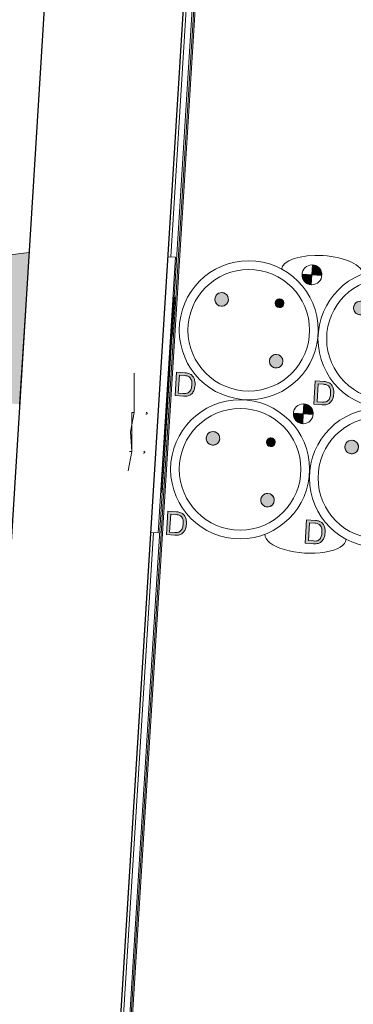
# Model space of a CAD drawing. Header units: millimetres. Extents: x -2845 to 74565, y -36590 to 13748.
# Tile 13 of 53: x 39792 to 40176, y -27391 to -26257. Entities that reach past the tile are written whole.
import ezdxf

# ---------------------------------------------------------------- set-up
doc = ezdxf.new("R2010")
doc.units = ezdxf.units.MM
for name, color, linetype, lineweight in [('A-DETL-GENF', 7, 'Continuous', 18), ('A-FLOR-HRAL', 7, 'Continuous', 18), ('CABLES', 7, 'Continuous', 18), ('I-WALL', 7, 'Continuous', 25), ('INSTAL ELECTRIQUE', 7, 'Continuous', 18), ('S-BEAM', 7, 'Continuous', 18)]:
    doc.layers.add(name, color=color, linetype=linetype, lineweight=lineweight)

# ---------------------------------------------------------------- blocks, each defined once
blk = doc.blocks.new('B02_DC_STR_rvt-1-2021_015_1111_DCE_1_50_N0 FINI_CFO_PCN')
at = {"layer": 'S-BEAM', "lineweight": 5, "true_color": 0x787878}
blk.add_hatch(color=8, dxfattribs=at).paths.add_polyline_path([(-13377.6, -26699.8), (-13366.7, -26525.1), (-13837, -26581.6), (-13841.7, -26655.9), (-13870.4, -26654.2), (-13871.3, -26669.1), (-13411.2, -26697.7)])
at = {"layer": 'S-BEAM'}
blk.add_line((-13377.6, -26699.8), (-13366.7, -26525.1), dxfattribs=at)
at = {"layer": 'S-BEAM', "flags": 128}
blk.add_lwpolyline([(-13366.7, -26525.1), (-13433.9, -26533.2), (-13501.1, -26541.3), (-13568.3, -26549.3), (-13635.5, -26557.4), (-13702.7, -26565.5), (-13769.8, -26573.6), (-13837, -26581.6)], dxfattribs=at)
blk = doc.blocks.new('Garde-corps - Garde-corps-510192-2021_015_1111_DCE_1_50_N0 FINI_CFO_PCN')
at = {"layer": 'A-FLOR-HRAL'}
for p, q in [((-13366.4, -29290.3), (-12993.5, -23290.2)), ((-13364.6, -29288.8), (-12992, -23292)), ((-13199.5, -26577), (-13152.7, -25823.5)), ((-13203.7, -26530.2), (-13173.8, -26049.1)), ((-13199.8, -26582.5), (-13199.8, -26581.7)), ((-13368.2, -29292), (-13202.3, -26621.9)), ((-13202, -26617.3), (-13201.9, -26616.5)), ((-13375.8, -29298.6), (-13223.4, -26847.6))]:
    blk.add_line(p, q, dxfattribs=at)
blk = doc.blocks.new('B02_ARC_rvt-1-2021_015_1111_DCE_1_50_N0 FINI_CFO_PCN')
at = {"layer": 'I-WALL'}
for p, q in [((-13154.3, -23106.7), (-13548.5, -29451)), ((-13378.9, -29301.4), (-13004.6, -23277.6))]:
    blk.add_line(p, q, dxfattribs=at)
at = {"layer": 'A-FLOR-HRAL', "lineweight": 18}
blk.add_blockref('Garde-corps - Garde-corps-510192-2021_015_1111_DCE_1_50_N0 FINI_CFO_PCN', (0, 0), dxfattribs=at)
blk = doc.blocks.new('603_10POSTES_CLS_PUI_LEGRAND - 6X PC2P_T_45__A_D _ 2X PC2P_T_45__A _ 2X RJ45-6728498-2021_015_1111_DCE_1_50_N0 FINI_CFO_PCN')
at = {"layer": 'A-DETL-GENF'}
h = blk.add_hatch(color=256, dxfattribs=at)
h.paths.add_polyline_path([(-160.3, -30.4), (-159, -34.9), (-156.3, -37.7), (-152.6, -39.5), (-147.1, -40.2), (-141.5, -39.5), (-137.8, -37.7), (-135.2, -34.9), (-133.8, -30.6), (-133.6, -28.1), (-133.6, -18), (-160.5, -18), (-160.5, -27.7)])
h.paths.add_polyline_path([(-157.1, -30.3), (-157.3, -27.5), (-157.3, -21.5), (-136.8, -21.5), (-137.3, -31.5), (-138.5, -33.6), (-141.1, -35.5), (-144.8, -36.4), (-149.3, -36.4), (-153, -35.5), (-155.7, -33.6), (-156.9, -31.5)])
h = blk.add_hatch(color=256, dxfattribs=at)
h.paths.add_polyline_path([(0, -30.4), (1.4, -34.9), (4, -37.7), (7.7, -39.5), (13.3, -40.2), (18.8, -39.5), (22.5, -37.7), (25.1, -34.9), (26.5, -30.6), (26.7, -28.1), (26.7, -18), (-0.2, -18), (-0.2, -27.7)])
h.paths.add_polyline_path([(3.2, -30.3), (3, -27.5), (3, -21.5), (23.5, -21.5), (23.1, -31.5), (21.8, -33.6), (19.2, -35.5), (15.5, -36.4), (11, -36.4), (7.3, -35.5), (4.7, -33.6), (3.4, -31.5)])
for points in [[(-54.4, -64.6), (-53.4, -68.5), (-52.1, -70.1), (-48.6, -72.1), (-46.6, -72.4), (-42.7, -71.3), (-41, -70.1), (-39, -66.6), (-38.8, -64.6), (-39.8, -60.6), (-42.7, -57.8), (-46.6, -56.7), (-48.6, -57), (-52.1, -59), (-53.4, -60.6)], [(105.9, -64.6), (107, -68.5), (108.2, -70.1), (111.7, -72.1), (113.7, -72.4), (117.6, -71.3), (119.3, -70.1), (121.3, -66.6), (121.6, -64.6), (120.5, -60.6), (117.6, -57.8), (113.7, -56.7), (111.7, -57), (108.2, -59), (107, -60.6)], [(-121.6, -131.7), (-121.3, -133.7), (-119.3, -137.2), (-115.8, -139.3), (-113.7, -139.5), (-109.8, -138.5), (-107, -135.6), (-105.9, -131.7), (-107, -127.8), (-108.2, -126.2), (-111.7, -124.1), (-115.8, -124.1), (-119.3, -126.2), (-121.3, -129.7)], [(38.8, -131.7), (39, -133.7), (41.1, -137.2), (44.6, -139.3), (46.6, -139.5), (50.5, -138.5), (53.4, -135.6), (54.4, -131.7), (53.4, -127.8), (52.1, -126.2), (48.6, -124.1), (44.6, -124.1), (41.1, -126.2), (39, -129.7)], [(-51.9, -131.4), (-51.2, -133.9), (-49.4, -135.7), (-46.9, -136.4), (-43.4, -134.9), (-41.9, -131.4), (-43.4, -127.8), (-45.6, -126.5), (-49.4, -127), (-51.2, -128.9)], [(108.4, -131.4), (109.1, -133.9), (110.9, -135.7), (113.4, -136.4), (116.9, -134.9), (118.4, -131.4), (116.9, -127.8), (114.7, -126.5), (110.9, -127), (109.1, -128.9)], [(-23.3, -166.6), (-11.9, -166.6), (-11.9, -155.2), (-14.8, -155.6), (-17.6, -156.7), (-19.9, -158.5), (-21.7, -160.9), (-22.9, -163.6)], [(137, -166.6), (148.4, -166.6), (148.4, -155.2), (145.5, -155.6), (142.7, -156.7), (140.4, -158.5), (138.6, -160.9), (137.4, -163.6)], [(-11.9, -178), (-8.9, -177.6), (-6.2, -176.5), (-3.8, -174.7), (-2, -172.3), (-0.9, -169.5), (-0.5, -166.6), (-11.9, -166.6)], [(148.4, -178), (151.4, -177.6), (154.1, -176.5), (156.5, -174.7), (158.5, -171.8), (159.5, -169.5), (159.8, -166.6), (148.4, -166.6), (148.4, -173)], [(-54.4, -224.6), (-53.4, -228.5), (-52.1, -230.1), (-48.6, -232.1), (-46.6, -232.4), (-42.7, -231.3), (-41, -230.1), (-39, -226.6), (-38.8, -224.6), (-39.8, -220.6), (-42.7, -217.8), (-46.6, -216.7), (-48.6, -217), (-52.1, -219), (-53.4, -220.6)], [(105.9, -224.6), (107, -228.5), (108.2, -230.1), (111.7, -232.1), (113.7, -232.4), (117.6, -231.3), (119.3, -230.1), (121.3, -226.6), (121.6, -224.6), (120.5, -220.6), (117.6, -217.8), (113.7, -216.7), (111.7, -217), (108.2, -219), (107, -220.6)], [(-121.6, -291.7), (-121.3, -293.7), (-119.3, -297.2), (-115.8, -299.3), (-113.7, -299.5), (-109.8, -298.5), (-107, -295.6), (-105.9, -291.7), (-107, -287.8), (-108.2, -286.2), (-111.7, -284.1), (-115.8, -284.1), (-119.3, -286.2), (-121.3, -289.7)], [(-51.9, -291.4), (-51.2, -293.9), (-49.4, -295.7), (-46.9, -296.4), (-43.4, -294.9), (-41.9, -291.4), (-43.4, -287.8), (-45.6, -286.5), (-49.4, -287), (-51.2, -288.9)], [(38.8, -291.7), (39, -293.7), (41.1, -297.2), (44.6, -299.3), (46.6, -299.5), (50.5, -298.5), (53.4, -295.6), (54.4, -291.7), (53.4, -287.8), (52.1, -286.2), (48.6, -284.1), (44.6, -284.1), (41.1, -286.2), (39, -289.7)], [(108.4, -291.4), (109.1, -293.9), (110.9, -295.7), (113.4, -296.4), (116.9, -294.9), (118.4, -291.4), (116.9, -287.8), (114.7, -286.5), (110.9, -287), (109.1, -288.9)], [(-23.3, -326.6), (-11.9, -326.6), (-11.9, -315.2), (-14.8, -315.6), (-17.6, -316.7), (-19.9, -318.5), (-21.7, -320.9), (-22.9, -323.6)], [(137, -326.6), (148.4, -326.6), (148.4, -315.2), (145.5, -315.6), (142.7, -316.7), (140.4, -318.5), (138.6, -320.9), (137.4, -323.6)], [(-11.9, -338), (-8.9, -337.6), (-6.2, -336.5), (-3.8, -334.7), (-2, -332.3), (-0.9, -329.5), (-0.5, -326.6), (-11.9, -326.6)], [(148.4, -338), (151.4, -337.6), (154.1, -336.5), (156.5, -334.7), (158.3, -332.3), (159.5, -329.5), (159.8, -326.6), (148.4, -326.6)], [(-54.4, -384.6), (-53.4, -388.5), (-52.1, -390.1), (-48.6, -392.1), (-46.6, -392.4), (-42.7, -391.3), (-41, -390.1), (-39, -386.6), (-38.8, -384.6), (-39.8, -380.6), (-42.7, -377.8), (-46.6, -376.7), (-48.6, -377), (-52.1, -379), (-53.4, -380.6)], [(105.9, -384.6), (107, -388.5), (108.2, -390.1), (111.7, -392.1), (113.7, -392.4), (117.6, -391.3), (119.3, -390.1), (121.3, -386.6), (121.6, -384.6), (120.5, -380.6), (117.6, -377.8), (113.7, -376.7), (111.7, -377), (108.2, -379), (107, -380.6)], [(-121.6, -451.7), (-121.3, -453.7), (-119.3, -457.2), (-115.8, -459.3), (-113.7, -459.5), (-109.8, -458.5), (-107, -455.6), (-105.9, -451.7), (-107, -447.8), (-108.2, -446.2), (-111.7, -444.1), (-115.8, -444.1), (-119.3, -446.2), (-121.3, -449.7)], [(-51.9, -451.4), (-51.2, -453.9), (-49.4, -455.7), (-46.9, -456.4), (-43.4, -454.9), (-41.9, -451.4), (-43.4, -447.8), (-45.6, -446.5), (-49.4, -447), (-51.2, -448.9)], [(38.8, -451.7), (39, -453.7), (41.1, -457.2), (44.6, -459.3), (46.6, -459.5), (50.5, -458.5), (53.4, -455.6), (54.4, -451.7), (53.4, -447.8), (52.1, -446.2), (48.6, -444.1), (44.6, -444.1), (41.1, -446.2), (39, -449.7)], [(108.4, -451.4), (109.1, -453.9), (110.9, -455.7), (113.4, -456.4), (116.9, -454.9), (118.4, -451.4), (116.9, -447.8), (114.7, -446.5), (110.9, -447), (109.1, -448.9)], [(-23.3, -486.6), (-11.9, -486.6), (-11.9, -475.2), (-14.8, -475.6), (-17.6, -476.7), (-19.9, -478.5), (-21.7, -480.9), (-22.9, -483.6)], [(137, -486.6), (148.4, -486.6), (148.4, -475.2), (145.5, -475.6), (142.7, -476.7), (140.4, -478.5), (138.6, -480.9), (137.4, -483.6)], [(-11.9, -498), (-8.9, -497.6), (-6.2, -496.5), (-3.8, -494.7), (-2, -492.3), (-0.9, -489.5), (-0.5, -486.6), (-11.9, -486.6), (-11.9, -487.7)], [(148.4, -498), (151.4, -497.6), (154.1, -496.5), (156.5, -494.7), (158.3, -492.3), (159.5, -489.5), (159.8, -486.6), (148.4, -486.6)], [(-54.8, -695.5), (-42.8, -695.5), (-42.8, -689.5), (-54.8, -689.5)], [(105.2, -695.5), (117.2, -695.5), (117.2, -689.5), (105.2, -689.5)], [(-54.8, -708.5), (-42.8, -708.5), (-42.8, -702.5), (-54.8, -702.5)], [(105.2, -708.5), (117.2, -708.5), (117.2, -702.5), (105.2, -702.5)], [(-54.8, -721.5), (-42.8, -721.5), (-42.8, -715.5), (-54.8, -715.5)], [(105.2, -721.5), (117.2, -721.5), (117.2, -715.5), (105.2, -715.5)], [(-54.8, -734.5), (-42.8, -734.5), (-42.8, -728.5), (-54.8, -728.5)], [(105.2, -734.5), (117.2, -734.5), (117.2, -728.5), (105.2, -728.5)], [(-54.8, -747.5), (-42.8, -747.5), (-42.8, -741.5), (-54.8, -741.5)], [(105.2, -747.5), (117.2, -747.5), (117.2, -741.5), (105.2, -741.5)], [(-54.8, -760.5), (-42.8, -760.5), (-42.8, -754.5), (-54.8, -754.5)], [(105.2, -760.5), (117.2, -760.5), (117.2, -754.5), (105.2, -754.5)], [(-54.8, -773.5), (-42.8, -773.5), (-42.8, -767.5), (-54.8, -767.5)], [(105.2, -773.5), (117.2, -773.5), (117.2, -767.5), (105.2, -767.5), (105.2, -769.9)], [(-54.8, -786.5), (-42.8, -786.5), (-42.8, -780.5), (-54.8, -780.5)], [(105.2, -786.5), (117.2, -786.5), (117.2, -780.5), (105.2, -780.5)]]:
    blk.add_hatch(color=256, dxfattribs=at).paths.add_polyline_path(points)
h = blk.add_hatch(color=256, dxfattribs=at)
h.paths.add_polyline_path([(-160.3, -190.4), (-159, -194.9), (-156.3, -197.7), (-152.6, -199.5), (-147.1, -200.2), (-141.5, -199.5), (-137.8, -197.7), (-135.2, -194.9), (-133.8, -190.6), (-133.6, -188.1), (-133.6, -178), (-160.5, -178), (-160.5, -187.7)])
h.paths.add_polyline_path([(-157.1, -190.3), (-157.3, -187.5), (-157.3, -181.5), (-136.8, -181.5), (-137.3, -191.5), (-138.5, -193.6), (-141.1, -195.5), (-144.8, -196.4), (-149.3, -196.4), (-153, -195.5), (-155.7, -193.6), (-156.9, -191.5)])
h = blk.add_hatch(color=256, dxfattribs=at)
h.paths.add_polyline_path([(0, -190.4), (1.4, -194.9), (4, -197.7), (7.7, -199.5), (13.3, -200.2), (18.8, -199.5), (22.5, -197.7), (25.1, -194.9), (26.5, -190.6), (26.7, -187.3), (26.7, -178), (-0.2, -178), (0, -190.4)])
h.paths.add_polyline_path([(3.2, -190.3), (3, -187.5), (3, -181.5), (23.5, -181.5), (23.1, -191.5), (21.8, -193.6), (19.2, -195.5), (15.5, -196.4), (11, -196.4), (7.3, -195.5), (4.7, -193.6), (3.4, -191.5)])
h = blk.add_hatch(color=256, dxfattribs=at)
h.paths.add_polyline_path([(-160.3, -350.4), (-159, -354.9), (-156.3, -357.7), (-152.6, -359.5), (-147.1, -360.2), (-141.5, -359.5), (-137.8, -357.7), (-135.2, -354.9), (-133.8, -350.6), (-133.6, -348.1), (-133.6, -338), (-160.5, -338), (-160.5, -347.7)])
h.paths.add_polyline_path([(-157.1, -350.3), (-157.3, -347.5), (-157.3, -341.5), (-136.8, -341.5), (-137.3, -351.5), (-138.5, -353.6), (-141.1, -355.5), (-144.8, -356.4), (-149.3, -356.4), (-153, -355.5), (-155.7, -353.6), (-156.9, -351.5)])
h = blk.add_hatch(color=256, dxfattribs=at)
h.paths.add_polyline_path([(0, -350.4), (1.4, -354.9), (4, -357.7), (7.7, -359.5), (13.3, -360.2), (18.8, -359.5), (22.5, -357.7), (25.1, -354.9), (26.5, -350.6), (26.7, -348.1), (26.7, -338), (-0.2, -338), (-0.2, -347.7)])
h.paths.add_polyline_path([(3.2, -350.3), (3, -347.5), (3, -341.5), (23.5, -341.5), (23.1, -351.5), (21.8, -353.6), (19.2, -355.5), (15.5, -356.4), (11, -356.4), (7.3, -355.5), (4.7, -353.6), (3.4, -351.5)])
h = blk.add_hatch(color=256, dxfattribs=at)
h.paths.add_polyline_path([(-121.2, -611.6), (-121, -613.6), (-118.9, -617.1), (-117.3, -618.4), (-113.4, -619.4), (-109.5, -618.4), (-106.6, -615.5), (-105.6, -611.6), (-106.6, -607.7), (-107.9, -606), (-111.4, -604), (-113.4, -603.8), (-117.3, -604.8), (-118.9, -606), (-121, -609.6)])
h.paths.add_polyline_path([(-51.4, -612.5), (-50.1, -614.8), (-46.6, -616.2), (-43.1, -614.8), (-42.3, -613.7), (-41.8, -609.9), (-44.1, -606.9), (-45.3, -606.4), (-49.1, -606.9), (-50.9, -608.7)])
h.paths.add_polyline_path([(-54.1, -544.4), (-53.8, -546.4), (-51.8, -550), (-48.3, -552), (-44.2, -552), (-40.7, -550), (-39.5, -548.3), (-38.4, -544.4), (-39.5, -540.5), (-40.7, -538.9), (-44.2, -536.9), (-48.3, -536.9), (-51.8, -538.9), (-53, -540.5)])
h = blk.add_hatch(color=256, dxfattribs=at)
h.paths.add_polyline_path([(38.8, -611.6), (39.8, -615.5), (42.7, -618.4), (46.6, -619.4), (50.5, -618.4), (53.4, -615.5), (54.4, -611.6), (54.1, -609.6), (52.1, -606), (48.6, -604), (46.6, -603.8), (42.7, -604.8), (39.8, -607.7), (39, -609.6)])
h.paths.add_polyline_path([(108.4, -611.2), (109.9, -614.8), (113.4, -616.2), (115.9, -615.6), (116.9, -614.8), (118.4, -611.2), (118.2, -609.9), (115.9, -606.9), (114.7, -606.4), (110.9, -606.9), (108.6, -609.9)])
h.paths.add_polyline_path([(105.9, -544.4), (107, -548.3), (108.2, -550), (111.7, -552), (113.7, -552.2), (117.6, -551.2), (120.5, -548.3), (121.6, -544.4), (121.3, -542.4), (119.3, -538.9), (117.6, -537.6), (113.7, -536.6), (111.7, -536.9), (108.2, -538.9), (107, -540.5)])
for p, q in [((-160.5, -18), (-160.5, -27.7)), ((-133.6, -18), (-160.5, -18)), ((-157.3, -21.5), (-136.8, -21.5)), ((-157.3, -27.5), (-157.3, -21.5)), ((-136.8, -21.5), (-136.8, -27.5)), ((-133.6, -28.1), (-133.6, -18)), ((-0.2, -18), (-0.2, -27.7)), ((26.7, -18), (-0.2, -18)), ((3, -21.5), (23.5, -21.5)), ((3, -27.5), (3, -21.5)), ((23.5, -21.5), (23.5, -27.5)), ((26.7, -28.1), (26.7, -18)), ((-11.9, -166.6), (-11.9, -155.2)), ((-11.9, -178), (-11.9, -155.2)), ((148.4, -166.6), (148.4, -155.2)), ((148.4, -178), (148.4, -155.2)), ((-23.3, -166.6), (-11.9, -166.6)), ((-0.5, -166.6), (-11.9, -166.6)), ((-11.9, -166.6), (-11.9, -178)), ((137, -166.6), (148.4, -166.6)), ((159.8, -166.6), (148.4, -166.6)), ((148.4, -166.6), (148.4, -178)), ((-160.5, -178), (-160.5, -187.7)), ((-133.6, -178), (-160.5, -178)), ((-133.6, -188.1), (-133.6, -178)), ((-0.2, -178), (-0.2, -187.7)), ((26.7, -178), (-0.2, -178)), ((26.7, -188.1), (26.7, -178)), ((-157.3, -181.5), (-136.8, -181.5)), ((-157.3, -187.5), (-157.3, -181.5)), ((-136.8, -181.5), (-136.8, -187.5)), ((3, -181.5), (23.5, -181.5)), ((3, -187.5), (3, -181.5)), ((23.5, -181.5), (23.5, -187.5)), ((-11.9, -326.6), (-11.9, -315.2)), ((-11.9, -338), (-11.9, -315.2)), ((148.4, -326.6), (148.4, -315.2)), ((148.4, -338), (148.4, -315.2)), ((-23.3, -326.6), (-11.9, -326.6)), ((-0.5, -326.6), (-11.9, -326.6)), ((-11.9, -326.6), (-11.9, -338)), ((137, -326.6), (148.4, -326.6)), ((159.8, -326.6), (148.4, -326.6)), ((148.4, -326.6), (148.4, -338)), ((-160.5, -338), (-160.5, -347.7)), ((-133.6, -338), (-160.5, -338)), ((-133.6, -348.1), (-133.6, -338)), ((-0.2, -338), (-0.2, -347.7)), ((26.7, -338), (-0.2, -338)), ((26.7, -348.1), (26.7, -338)), ((-157.3, -341.5), (-136.8, -341.5)), ((-157.3, -347.5), (-157.3, -341.5)), ((-136.8, -341.5), (-136.8, -347.5)), ((3, -341.5), (23.5, -341.5)), ((3, -347.5), (3, -341.5)), ((23.5, -341.5), (23.5, -347.5)), ((-11.9, -486.6), (-11.9, -475.2)), ((-11.9, -498), (-11.9, -475.2)), ((148.4, -486.6), (148.4, -475.2)), ((148.4, -498), (148.4, -475.2)), ((-23.3, -486.6), (-11.9, -486.6)), ((-0.5, -486.6), (-11.9, -486.6)), ((-11.9, -486.6), (-11.9, -498)), ((137, -486.6), (148.4, -486.6)), ((159.8, -486.6), (148.4, -486.6)), ((148.4, -486.6), (148.4, -498)), ((-42.8, -682), (-94.8, -682)), ((-94.8, -682), (-94.8, -699)), ((-54.8, -689.5), (-54.8, -695.5)), ((-42.8, -689.5), (-54.8, -689.5)), ((-42.8, -689.5), (-54.8, -689.5)), ((-54.8, -689.5), (-54.8, -695.5)), ((-42.8, -684.5), (-42.8, -682)), ((-42.8, -689.5), (-42.8, -684.5)), ((-42.8, -695.5), (-42.8, -689.5)), ((-42.8, -689.5), (-42.8, -786.5)), ((117.2, -682), (65.2, -682)), ((65.2, -682), (65.2, -699)), ((105.2, -689.5), (105.2, -695.5)), ((117.2, -689.5), (105.2, -689.5)), ((117.2, -689.5), (105.2, -689.5)), ((105.2, -689.5), (105.2, -695.5)), ((117.2, -684.5), (117.2, -682)), ((117.2, -689.5), (117.2, -684.5)), ((117.2, -695.5), (117.2, -689.5)), ((117.2, -689.5), (117.2, -786.5)), ((-94.8, -699), (-111.8, -699)), ((-111.8, -699), (-111.8, -712)), ((-54.8, -695.5), (-42.8, -695.5)), ((-42.8, -695.5), (-54.8, -695.5)), ((-54.8, -702.5), (-54.8, -708.5)), ((-42.8, -702.5), (-54.8, -702.5)), ((-42.8, -702.5), (-54.8, -702.5)), ((-54.8, -702.5), (-54.8, -708.5)), ((-42.8, -702.5), (-42.8, -695.5)), ((-42.8, -708.5), (-42.8, -702.5)), ((65.2, -699), (48.2, -699)), ((48.2, -699), (48.2, -712)), ((105.2, -695.5), (117.2, -695.5)), ((117.2, -695.5), (105.2, -695.5)), ((105.2, -702.5), (105.2, -708.5)), ((117.2, -702.5), (105.2, -702.5)), ((117.2, -702.5), (105.2, -702.5)), ((105.2, -702.5), (105.2, -708.5)), ((117.2, -702.5), (117.2, -695.5)), ((117.2, -708.5), (117.2, -702.5)), ((-111.8, -712), (-116.8, -712)), ((-116.8, -712), (-116.8, -738)), ((-54.8, -708.5), (-42.8, -708.5)), ((-42.8, -708.5), (-54.8, -708.5)), ((-42.8, -715.5), (-42.8, -708.5)), ((48.2, -712), (43.2, -712)), ((43.2, -712), (43.2, -738)), ((105.2, -708.5), (117.2, -708.5)), ((117.2, -708.5), (105.2, -708.5)), ((117.2, -715.5), (117.2, -708.5)), ((-54.8, -715.5), (-54.8, -721.5)), ((-42.8, -715.5), (-54.8, -715.5)), ((-42.8, -715.5), (-54.8, -715.5)), ((-54.8, -715.5), (-54.8, -721.5)), ((-54.8, -721.5), (-42.8, -721.5)), ((-42.8, -721.5), (-54.8, -721.5)), ((-42.8, -721.5), (-42.8, -715.5)), ((-42.8, -728.5), (-42.8, -721.5)), ((105.2, -715.5), (105.2, -721.5)), ((117.2, -715.5), (105.2, -715.5)), ((117.2, -715.5), (105.2, -715.5)), ((105.2, -715.5), (105.2, -721.5)), ((105.2, -721.5), (117.2, -721.5)), ((117.2, -721.5), (105.2, -721.5)), ((117.2, -721.5), (117.2, -715.5)), ((117.2, -728.5), (117.2, -721.5)), ((-54.8, -728.5), (-54.8, -734.5)), ((-42.8, -728.5), (-54.8, -728.5)), ((-42.8, -728.5), (-54.8, -728.5)), ((-54.8, -728.5), (-54.8, -734.5)), ((-54.8, -734.5), (-42.8, -734.5)), ((-42.8, -734.5), (-54.8, -734.5)), ((-42.8, -734.5), (-42.8, -728.5)), ((-42.8, -741.5), (-42.8, -734.5)), ((105.2, -728.5), (105.2, -734.5)), ((117.2, -728.5), (105.2, -728.5)), ((117.2, -728.5), (105.2, -728.5)), ((105.2, -728.5), (105.2, -734.5)), ((105.2, -734.5), (117.2, -734.5)), ((117.2, -734.5), (105.2, -734.5)), ((117.2, -734.5), (117.2, -728.5)), ((117.2, -741.5), (117.2, -734.5)), ((-116.8, -764), (-116.8, -738)), ((-54.8, -741.5), (-54.8, -747.5)), ((-42.8, -741.5), (-54.8, -741.5)), ((-42.8, -741.5), (-54.8, -741.5)), ((-54.8, -747.5), (-54.8, -741.5)), ((-54.8, -747.5), (-42.8, -747.5)), ((-42.8, -747.5), (-54.8, -747.5)), ((-42.8, -747.5), (-42.8, -741.5)), ((-42.8, -754.5), (-42.8, -747.5)), ((43.2, -764), (43.2, -738)), ((105.2, -741.5), (105.2, -747.5)), ((117.2, -741.5), (105.2, -741.5)), ((117.2, -741.5), (105.2, -741.5)), ((105.2, -747.5), (105.2, -741.5)), ((105.2, -747.5), (117.2, -747.5)), ((117.2, -747.5), (105.2, -747.5)), ((117.2, -747.5), (117.2, -741.5)), ((117.2, -754.5), (117.2, -747.5)), ((-54.8, -754.5), (-54.8, -760.5)), ((-42.8, -754.5), (-54.8, -754.5)), ((-42.8, -754.5), (-54.8, -754.5)), ((-54.8, -760.5), (-54.8, -754.5)), ((-42.8, -760.5), (-42.8, -754.5)), ((105.2, -754.5), (105.2, -760.5)), ((117.2, -754.5), (105.2, -754.5)), ((117.2, -754.5), (105.2, -754.5)), ((105.2, -760.5), (105.2, -754.5)), ((117.2, -760.5), (117.2, -754.5)), ((-111.8, -764), (-116.8, -764)), ((-111.8, -777), (-111.8, -764)), ((-54.8, -760.5), (-42.8, -760.5)), ((-42.8, -760.5), (-54.8, -760.5)), ((-54.8, -767.5), (-54.8, -773.5)), ((-42.8, -767.5), (-54.8, -767.5)), ((-42.8, -767.5), (-54.8, -767.5)), ((-54.8, -773.5), (-54.8, -767.5)), ((-42.8, -767.5), (-42.8, -760.5)), ((-42.8, -773.5), (-42.8, -767.5)), ((48.2, -764), (43.2, -764)), ((48.2, -777), (48.2, -764)), ((105.2, -760.5), (117.2, -760.5)), ((117.2, -760.5), (105.2, -760.5)), ((105.2, -767.5), (105.2, -773.5)), ((117.2, -767.5), (105.2, -767.5)), ((117.2, -767.5), (105.2, -767.5)), ((105.2, -773.5), (105.2, -767.5)), ((117.2, -767.5), (117.2, -760.5)), ((117.2, -773.5), (117.2, -767.5)), ((-94.8, -777), (-111.8, -777)), ((-94.8, -794), (-94.8, -777)), ((-54.8, -773.5), (-42.8, -773.5)), ((-42.8, -773.5), (-54.8, -773.5)), ((-54.8, -780.5), (-54.8, -786.5)), ((-42.8, -780.5), (-54.8, -780.5)), ((-42.8, -780.5), (-54.8, -780.5)), ((-54.8, -786.5), (-54.8, -780.5)), ((-42.8, -780.5), (-42.8, -773.5)), ((-42.8, -786.5), (-42.8, -780.5)), ((65.2, -777), (48.2, -777)), ((65.2, -794), (65.2, -777)), ((105.2, -773.5), (117.2, -773.5)), ((117.2, -773.5), (105.2, -773.5)), ((105.2, -780.5), (105.2, -786.5)), ((117.2, -780.5), (105.2, -780.5)), ((117.2, -780.5), (105.2, -780.5)), ((105.2, -786.5), (105.2, -780.5)), ((117.2, -780.5), (117.2, -773.5)), ((117.2, -786.5), (117.2, -780.5)), ((-54.8, -786.5), (-42.8, -786.5)), ((-42.8, -786.5), (-54.8, -786.5)), ((-42.8, -786.5), (-42.8, -794)), ((105.2, -786.5), (117.2, -786.5)), ((117.2, -786.5), (105.2, -786.5)), ((117.2, -786.5), (117.2, -794)), ((-42.8, -794), (-94.8, -794)), ((117.2, -794), (65.2, -794))]:
    blk.add_line(p, q, dxfattribs=at)
for centre, radius in [((-80.2, -98), 80), ((80.2, -98), 80), ((-80.2, -98), 70), ((80.2, -98), 70), ((-46.6, -64.6), 7.82), ((113.7, -64.6), 7.82), ((-113.7, -131.7), 7.82), ((46.6, -131.7), 7.82), ((-46.9, -131.4), 5), ((113.4, -131.4), 5), ((-11.9, -166.6), 11.4), ((148.4, -166.6), 11.4), ((-80.2, -258), 80), ((80.2, -258), 80), ((-80.2, -258), 70), ((80.2, -258), 70), ((-46.6, -224.6), 7.82), ((113.7, -224.6), 7.82), ((-113.7, -291.7), 7.82), ((-46.9, -291.4), 5), ((46.6, -291.7), 7.82), ((113.4, -291.4), 5), ((-11.9, -326.6), 11.4), ((148.4, -326.6), 11.4), ((-80.2, -418), 80), ((80.2, -418), 80), ((-80.2, -418), 70), ((80.2, -418), 70), ((-46.6, -384.6), 7.82), ((113.7, -384.6), 7.82), ((-113.7, -451.7), 7.82), ((-46.9, -451.4), 5), ((46.6, -451.7), 7.82), ((113.4, -451.4), 5), ((-11.9, -486.6), 11.4), ((148.4, -486.6), 11.4), ((-79.8, -578), 80), ((80.2, -578), 80), ((-79.8, -578), 70), ((80.2, -578), 70), ((-46.3, -544.4), 7.82), ((113.7, -544.4), 7.82), ((-113.4, -611.6), 7.82), ((-46.6, -611.2), 5), ((46.6, -611.6), 7.82), ((113.4, -611.2), 5), ((-79.8, -738), 80), ((80.2, -738), 80)]:
    blk.add_circle(centre, radius, dxfattribs=at)
for centre, radius, start, end in [((-144.5, -28.4), 16, 177.4592, 197.1327), ((-151.7, -30.4), 8.52, 198.4433, 224.3999), ((-137.7, -27.7), 19.6, 179.6178, 187.8976), ((-151.6, -29.7), 5.59, 186.1115, 223.0163), ((-149.5, -28), 8.29, 222.0369, 256.255), ((-144.6, -28), 8.29, 283.745, 317.9631), ((-142.6, -29.7), 5.59, 316.9837, 353.8885), ((-156.4, -27.7), 19.6, 352.1024, 0.3822), ((-142.4, -30.4), 8.52, 315.6001, 341.5567), ((-149.6, -28.4), 16, 342.8673, 1.0534), ((15.8, -28.4), 16, 177.4592, 197.1327), ((8.6, -30.4), 8.52, 198.4433, 224.3999), ((22.6, -27.7), 19.6, 179.6178, 187.8976), ((8.7, -29.7), 5.59, 186.1115, 223.0163), ((10.8, -28), 8.29, 222.0369, 256.255), ((15.7, -28), 8.29, 283.745, 317.9631), ((17.8, -29.7), 5.59, 316.9837, 353.8885), ((3.9, -27.7), 19.6, 352.1024, 0.3822), ((17.9, -30.4), 8.52, 315.6001, 341.5567), ((10.7, -28.4), 16, 342.8673, 1.0534), ((-150.4, -29.6), 10, 222.6618, 245.6502), ((-147.9, -24.2), 15.9, 245.5281, 260.6869), ((-147.4, -18.4), 18.1, 257.167, 271.19), ((-147.4, -18.5), 21.7, 261.601, 270.7795), ((-146.7, -18.4), 18.1, 268.81, 282.833), ((-146.8, -18.5), 21.7, 269.2205, 278.399), ((-146.2, -24.2), 15.9, 279.3131, 294.4719), ((-143.7, -29.6), 10, 294.3498, 317.3382), ((9.9, -29.6), 10, 222.6618, 245.6502), ((12.4, -24.2), 15.9, 245.5281, 260.6869), ((12.9, -18.4), 18.1, 257.167, 271.19), ((13, -18.5), 21.7, 261.601, 270.7795), ((13.6, -18.4), 18.1, 268.81, 282.833), ((13.5, -18.5), 21.7, 269.2205, 278.399), ((14.1, -24.2), 15.9, 279.3131, 294.4719), ((16.6, -29.6), 10, 294.3498, 317.3382), ((-46.6, -64.6), 7.82, 45, 225), ((-46.6, -64.6), 7.82, 225, 45), ((113.7, -64.6), 7.82, 45, 225), ((113.7, -64.6), 7.82, 225, 45), ((-113.7, -131.7), 7.82, 45, 225), ((46.6, -131.7), 7.82, 45, 225), ((-113.7, -131.7), 7.82, 225, 45), ((-46.9, -131.4), 5, 45, 225), ((-46.9, -131.4), 5, 225, 45), ((46.6, -131.7), 7.82, 225, 45), ((113.4, -131.4), 5, 45, 225), ((113.4, -131.4), 5, 225, 45), ((-11.9, -166.6), 11.4, 90, 180), ((148.4, -166.6), 11.4, 90, 180), ((-11.9, -166.6), 11.4, 270, 0), ((148.4, -166.6), 11.4, 270, 0), ((-144.5, -188.4), 16, 177.4592, 197.1327), ((-137.7, -187.7), 19.6, 179.6178, 187.8976), ((-151.6, -189.7), 5.59, 186.1115, 223.0163), ((-142.6, -189.7), 5.59, 316.9837, 353.8885), ((-156.4, -187.7), 19.6, 352.1024, 0.3822), ((-149.6, -188.4), 16, 342.8673, 1.0534), ((15.8, -188.4), 16, 177.4592, 197.1327), ((22.6, -187.7), 19.6, 179.6178, 187.8976), ((8.7, -189.7), 5.59, 186.1115, 223.0163), ((17.8, -189.7), 5.59, 316.9837, 353.8885), ((3.9, -187.7), 19.6, 352.1024, 0.3822), ((10.7, -188.4), 16, 342.8673, 1.0534), ((-151.7, -190.4), 8.52, 198.4433, 224.3999), ((-150.4, -189.6), 10, 222.6618, 245.6502), ((-149.5, -188), 8.29, 222.0369, 256.255), ((-147.9, -184.2), 15.9, 245.5281, 260.6869), ((-147.4, -178.4), 18.1, 257.167, 271.19), ((-147.4, -178.5), 21.7, 261.601, 270.7795), ((-146.7, -178.4), 18.1, 268.81, 282.833), ((-146.8, -178.5), 21.7, 269.2205, 278.399), ((-146.2, -184.2), 15.9, 279.3131, 294.4719), ((-144.6, -188), 8.29, 283.745, 317.9631), ((-143.7, -189.6), 10, 294.3498, 317.3382), ((-142.4, -190.4), 8.52, 315.6001, 341.5567), ((8.6, -190.4), 8.52, 198.4433, 224.3999), ((9.9, -189.6), 10, 222.6618, 245.6502), ((10.8, -188), 8.29, 222.0369, 256.255), ((12.4, -184.2), 15.9, 245.5281, 260.6869), ((12.9, -178.4), 18.1, 257.167, 271.19), ((13, -178.5), 21.7, 261.601, 270.7795), ((13.6, -178.4), 18.1, 268.81, 282.833), ((13.5, -178.5), 21.7, 269.2205, 278.399), ((14.1, -184.2), 15.9, 279.3131, 294.4719), ((15.7, -188), 8.29, 283.745, 317.9631), ((16.6, -189.6), 10, 294.3498, 317.3382), ((17.9, -190.4), 8.52, 315.6001, 341.5567), ((-46.6, -224.6), 7.82, 45, 225), ((-46.6, -224.6), 7.82, 225, 45), ((113.7, -224.6), 7.82, 45, 225), ((113.7, -224.6), 7.82, 225, 45), ((-113.7, -291.7), 7.82, 45, 225), ((-113.7, -291.7), 7.82, 225, 45), ((-46.9, -291.4), 5, 45, 225), ((-46.9, -291.4), 5, 225, 45), ((46.6, -291.7), 7.82, 45, 225), ((46.6, -291.7), 7.82, 225, 45), ((113.4, -291.4), 5, 45, 225), ((113.4, -291.4), 5, 225, 45), ((-11.9, -326.6), 11.4, 90, 180), ((148.4, -326.6), 11.4, 90, 180), ((-11.9, -326.6), 11.4, 270, 0), ((148.4, -326.6), 11.4, 270, 0), ((-144.5, -348.4), 16, 177.4592, 197.1327), ((-137.7, -347.7), 19.6, 179.6178, 187.8976), ((-151.6, -349.7), 5.59, 186.1115, 223.0163), ((-142.6, -349.7), 5.59, 316.9837, 353.8885), ((-156.4, -347.7), 19.6, 352.1024, 0.3822), ((-149.6, -348.4), 16, 342.8673, 1.0534), ((15.8, -348.4), 16, 177.4592, 197.1327), ((22.6, -347.7), 19.6, 179.6178, 187.8976), ((8.7, -349.7), 5.59, 186.1115, 223.0163), ((17.8, -349.7), 5.59, 316.9837, 353.8885), ((3.9, -347.7), 19.6, 352.1024, 0.3822), ((10.7, -348.4), 16, 342.8673, 1.0534), ((-151.7, -350.4), 8.52, 198.4433, 224.3999), ((-150.4, -349.6), 10, 222.6618, 245.6502), ((-149.5, -348), 8.29, 222.0369, 256.255), ((-147.9, -344.2), 15.9, 245.5281, 260.6869), ((-147.4, -338.4), 18.1, 257.167, 271.19), ((-147.4, -338.5), 21.7, 261.601, 270.7795), ((-146.7, -338.4), 18.1, 268.81, 282.833), ((-146.8, -338.5), 21.7, 269.2205, 278.399), ((-146.2, -344.2), 15.9, 279.3131, 294.4719), ((-144.6, -348), 8.29, 283.745, 317.9631), ((-143.7, -349.6), 10, 294.3498, 317.3382), ((-142.4, -350.4), 8.52, 315.6001, 341.5567), ((8.6, -350.4), 8.52, 198.4433, 224.3999), ((9.9, -349.6), 10, 222.6618, 245.6502), ((10.8, -348), 8.29, 222.0369, 256.255), ((12.4, -344.2), 15.9, 245.5281, 260.6869), ((12.9, -338.4), 18.1, 257.167, 271.19), ((13, -338.5), 21.7, 261.601, 270.7795), ((13.6, -338.4), 18.1, 268.81, 282.833), ((13.5, -338.5), 21.7, 269.2205, 278.399), ((14.1, -344.2), 15.9, 279.3131, 294.4719), ((15.7, -348), 8.29, 283.745, 317.9631), ((16.6, -349.6), 10, 294.3498, 317.3382), ((17.9, -350.4), 8.52, 315.6001, 341.5567), ((-46.6, -384.6), 7.82, 45, 225), ((-46.6, -384.6), 7.82, 225, 45), ((113.7, -384.6), 7.82, 45, 225), ((113.7, -384.6), 7.82, 225, 45), ((-113.7, -451.7), 7.82, 45, 225), ((-113.7, -451.7), 7.82, 225, 45), ((-46.9, -451.4), 5, 45, 225), ((-46.9, -451.4), 5, 225, 45), ((46.6, -451.7), 7.82, 45, 225), ((46.6, -451.7), 7.82, 225, 45), ((113.4, -451.4), 5, 45, 225), ((113.4, -451.4), 5, 225, 45), ((-11.9, -486.6), 11.4, 90, 180), ((148.4, -486.6), 11.4, 90, 180), ((-11.9, -486.6), 11.4, 270, 0), ((148.4, -486.6), 11.4, 270, 0), ((-46.3, -544.4), 7.82, 90, 270), ((-46.3, -544.4), 7.82, 270, 90), ((113.7, -544.4), 7.82, 90, 270), ((113.7, -544.4), 7.82, 270, 90), ((-113.4, -611.6), 7.82, 90, 270), ((-113.4, -611.6), 7.82, 270, 90), ((-46.6, -611.2), 5, 90, 270), ((-46.6, -611.2), 5, 270, 90), ((46.6, -611.6), 7.82, 90, 270), ((46.6, -611.6), 7.82, 270, 90), ((113.4, -611.2), 5, 90, 270), ((113.4, -611.2), 5, 270, 90)]:
    blk.add_arc(centre, radius, start, end, dxfattribs=at)
at = {"layer": 'INSTAL ELECTRIQUE'}
for centre, major_axis, start_param, end_param in [((-153.1, -178), (0, 46.8), 0, 3.141593), ((152.5, -178), (0, 46.8), 3.141593, 6.283185), ((-153.1, -338), (0, 46.8), 0, 3.141593), ((152.5, -338), (0, 46.8), 3.141593, 6.283185), ((0.1, -646.8), (39.8, 0), 3.141593, 6.283185)]:
    blk.add_ellipse(centre, major_axis=major_axis, ratio=0.400501, start_param=start_param, end_param=end_param, dxfattribs=at)
blk = doc.blocks.new('Legrand_Mosaic_plaque_2x10_mod_blanc_078828L - Legrand_Mosaic_plaque_2x10_mod_blanc_078828L-4777335-2021_015_1111_DCE_1_50_N0 FINI_CFO_PCN')
at = {"layer": 'INSTAL ELECTRIQUE'}
for p, q in [((-4793.5, -17950.1), (-4756.5, -17634.3)), ((-4756.5, -17634.3), (-4764.9, -17633.3)), ((-4801.9, -17949.1), (-4793.5, -17950.1))]:
    blk.add_line(p, q, dxfattribs=at)
blk = doc.blocks.new('Legrand_Mosaic_prise_2P_T_FB_surface_à_détrompage_2_mod_rouge_077170L - Legrand_Mosaic_prise_2P_T_FB_surface_à_détrompage_2_mod_rouge_077170L-V17-2021_015_1111_DCE_1_50_N0 FINI_CFO_PCN')
at = {"layer": 'INSTAL ELECTRIQUE'}
for q in [(-13214.6, -26801.5), (-13212.4, -26756.6)]:
    blk.add_line((-13211.8, -26756.6), q, dxfattribs=at)
at = {"layer": 'INSTAL ELECTRIQUE', "flags": 128}
for points in [[(-13211.7, -26771.1), (-13211.7, -26771.2), (-13211.7, -26771.3), (-13211.7, -26771.3), (-13211.7, -26771.4), (-13211.8, -26771.5), (-13211.8, -26771.6), (-13211.8, -26771.7), (-13211.8, -26771.7), (-13211.9, -26771.8), (-13211.9, -26771.9), (-13211.9, -26772), (-13212, -26772), (-13212, -26772.1), (-13212.1, -26772.2), (-13212.1, -26772.2), (-13212.2, -26772.3), (-13212.2, -26772.4), (-13212.3, -26772.4), (-13212.4, -26772.5), (-13212.4, -26772.6), (-13212.5, -26772.6), (-13212.5, -26772.7), (-13212.6, -26772.7), (-13212.7, -26772.7)], [(-13212.5, -26769.3), (-13212.4, -26769.4), (-13212.4, -26769.4), (-13212.3, -26769.5), (-13212.2, -26769.5), (-13212.2, -26769.6), (-13212.1, -26769.7), (-13212.1, -26769.7), (-13212, -26769.8), (-13212, -26769.9), (-13211.9, -26769.9), (-13211.9, -26770), (-13211.9, -26770.1), (-13211.8, -26770.2), (-13211.8, -26770.2), (-13211.8, -26770.3), (-13211.8, -26770.4), (-13211.7, -26770.5), (-13211.7, -26770.6), (-13211.7, -26770.6), (-13211.7, -26770.7), (-13211.7, -26770.8), (-13211.7, -26770.9), (-13211.7, -26771), (-13211.7, -26771.1), (-13211.7, -26771.1)]]:
    blk.add_lwpolyline(points, dxfattribs=at)
blk = doc.blocks.new('Legrand_Mosaic_prise_2P_T_FB_surface_à_détrompage_2_mod_rouge_077170L - Legrand_Mosaic_prise_2P_T_FB_surface_à_détrompage_2_mod_rouge_077170L-V18-2021_015_1111_DCE_1_50_N0 FINI_CFO_PCN')
at = {"layer": 'INSTAL ELECTRIQUE'}
for p in [(-13209, -26711.7), (-13212.4, -26756.6)]:
    blk.add_line(p, (-13211.8, -26756.6), dxfattribs=at)
at = {"layer": 'INSTAL ELECTRIQUE', "flags": 128}
for points in [[(-13208.9, -26726.2), (-13208.9, -26726.3), (-13208.9, -26726.3), (-13208.9, -26726.4), (-13208.9, -26726.5), (-13209, -26726.6), (-13209, -26726.7), (-13209, -26726.7), (-13209, -26726.8), (-13209.1, -26726.9), (-13209.1, -26727), (-13209.1, -26727.1), (-13209.2, -26727.1), (-13209.2, -26727.2), (-13209.3, -26727.3), (-13209.3, -26727.3), (-13209.4, -26727.4), (-13209.4, -26727.5), (-13209.5, -26727.5), (-13209.6, -26727.6), (-13209.6, -26727.6), (-13209.7, -26727.7), (-13209.8, -26727.7), (-13209.8, -26727.8), (-13209.9, -26727.8)], [(-13209.7, -26724.4), (-13209.6, -26724.4), (-13209.6, -26724.5), (-13209.5, -26724.6), (-13209.5, -26724.6), (-13209.4, -26724.7), (-13209.3, -26724.7), (-13209.3, -26724.8), (-13209.2, -26724.9), (-13209.2, -26724.9), (-13209.2, -26725), (-13209.1, -26725.1), (-13209.1, -26725.2), (-13209, -26725.2), (-13209, -26725.3), (-13209, -26725.4), (-13209, -26725.5), (-13208.9, -26725.6), (-13208.9, -26725.7), (-13208.9, -26725.7), (-13208.9, -26725.8), (-13208.9, -26725.9), (-13208.9, -26726), (-13208.9, -26726.1), (-13208.9, -26726.2), (-13208.9, -26726.2)]]:
    blk.add_lwpolyline(points, dxfattribs=at)
blk = doc.blocks.new('Legrand_Mosaic_prise_2P_T_FB_surface_à_détrompage_2_mod_rouge_077170L - Legrand_Mosaic_prise_2P_T_FB_surface_à_détrompage_2_mod_rouge_077170L-921805-2021_015_1111_DCE_1_50_N0 FINI_CFO_PCN')
at = {"layer": 'INSTAL ELECTRIQUE'}
blk.add_line((-4782.3, -17859.3), (-4787.6, -17904), dxfattribs=at)
at = {"layer": 'INSTAL ELECTRIQUE', "flags": 128}
for points in [[(-4783, -17873.7), (-4783, -17873.8), (-4783.1, -17873.9), (-4783.1, -17874), (-4783.1, -17874.1), (-4783.1, -17874.2), (-4783.1, -17874.2), (-4783.2, -17874.3), (-4783.2, -17874.4), (-4783.2, -17874.5), (-4783.3, -17874.5), (-4783.3, -17874.6), (-4783.4, -17874.7), (-4783.4, -17874.7), (-4783.5, -17874.8), (-4783.5, -17874.9), (-4783.6, -17874.9), (-4783.6, -17875), (-4783.7, -17875.1), (-4783.8, -17875.1), (-4783.8, -17875.2), (-4783.9, -17875.2), (-4784, -17875.3), (-4784, -17875.3), (-4784.1, -17875.3)], [(-4783.7, -17871.9), (-4783.7, -17872), (-4783.6, -17872), (-4783.6, -17872.1), (-4783.5, -17872.2), (-4783.4, -17872.2), (-4783.4, -17872.3), (-4783.3, -17872.4), (-4783.3, -17872.4), (-4783.3, -17872.5), (-4783.2, -17872.6), (-4783.2, -17872.7), (-4783.2, -17872.7), (-4783.1, -17872.8), (-4783.1, -17872.9), (-4783.1, -17873), (-4783.1, -17873.1), (-4783, -17873.1), (-4783, -17873.2), (-4783, -17873.3), (-4783, -17873.4), (-4783, -17873.5), (-4783, -17873.6), (-4783, -17873.6), (-4783, -17873.7), (-4783, -17873.7)]]:
    blk.add_lwpolyline(points, dxfattribs=at)
blk = doc.blocks.new('Legrand_Mosaic_link_prise_2P_T_FB_surface_2_mod_blanc_077145L - Legrand_Mosaic_link_prise_2P_T_FB_surface_2_mod_blanc_077145L-V42-2021_015_1111_DCE_1_50_N0 FINI_CFO_PCN')
at = {"layer": 'INSTAL ELECTRIQUE'}
blk.add_line((-4766.6, -17725.2), (-4771.9, -17769.9), dxfattribs=at)
at = {"layer": 'INSTAL ELECTRIQUE', "flags": 128}
for points in [[(-4768.1, -17739.6), (-4768.1, -17739.6), (-4768.1, -17739.7), (-4768.2, -17739.8), (-4768.2, -17739.9), (-4768.2, -17740), (-4768.2, -17740.1), (-4768.3, -17740.1), (-4768.3, -17740.2), (-4768.3, -17740.3)], [(-4768.2, -17738.8), (-4768.1, -17738.9), (-4768.1, -17739), (-4768.1, -17739), (-4768.1, -17739.1), (-4768.1, -17739.2), (-4768.1, -17739.3), (-4768.1, -17739.4), (-4768.1, -17739.5), (-4768.1, -17739.5), (-4768.1, -17739.6)]]:
    blk.add_lwpolyline(points, dxfattribs=at)
blk = doc.blocks.new('Legrand_Mosaic_prise_RJ45_cat_6_FTP_2_mod_blanc_076565 - Legrand_Mosaic_prise_RJ45_cat_6_FTP_2_mod_blanc_076565-V43-2021_015_1111_DCE_1_50_N0 FINI_CFO_PCN')
at = {"layer": 'INSTAL ELECTRIQUE'}
for p, q in [((-4761.4, -17680.5), (-4766.6, -17725.2)), ((-4761.4, -17685.2), (-4760.9, -17680.6)), ((-4760.9, -17680.6), (-4759.9, -17680.7)), ((-4759.9, -17680.7), (-4760.5, -17685.4)), ((-4765.5, -17719.8), (-4761.5, -17686)), ((-4760.5, -17686.1), (-4764.5, -17719.9)), ((-4761.5, -17686), (-4761.4, -17685.2)), ((-4761.4, -17685.2), (-4761.5, -17686)), ((-4761.5, -17686), (-4760.5, -17686.1)), ((-4761.4, -17685.2), (-4760.5, -17685.4)), ((-4760.5, -17686.1), (-4760.5, -17685.4)), ((-4760.5, -17685.4), (-4760.5, -17686.1)), ((-4766.1, -17725.3), (-4765.6, -17720.6)), ((-4766.1, -17725.3), (-4765.1, -17725.4)), ((-4765.6, -17720.6), (-4765.5, -17719.8)), ((-4765.5, -17719.8), (-4765.6, -17720.6)), ((-4764.6, -17720.7), (-4765.6, -17720.6)), ((-4765.5, -17719.8), (-4764.5, -17719.9)), ((-4764.6, -17720.7), (-4765.1, -17725.4)), ((-4764.6, -17720.7), (-4764.5, -17719.9)), ((-4764.5, -17719.9), (-4764.6, -17720.7))]:
    blk.add_line(p, q, dxfattribs=at)
blk = doc.blocks.new('Legrand_Mosaic_prise_2P_T_FB_surface_à_détrompage_2_mod_rouge_077170L - Legrand_Mosaic_prise_2P_T_FB_surface_à_détrompage_2_mod_rouge_077170L-V44-2021_015_1111_DCE_1_50_N0 FINI_CFO_PCN')
at = {"layer": 'INSTAL ELECTRIQUE', "flags": 128}
for points in [[(-4783, -17873.7), (-4783, -17873.8), (-4783.1, -17873.9), (-4783.1, -17874), (-4783.1, -17874.1), (-4783.1, -17874.2), (-4783.1, -17874.2), (-4783.2, -17874.3), (-4783.2, -17874.4), (-4783.2, -17874.5), (-4783.3, -17874.5), (-4783.3, -17874.6), (-4783.4, -17874.7), (-4783.4, -17874.7), (-4783.5, -17874.8), (-4783.5, -17874.9), (-4783.6, -17874.9), (-4783.6, -17875), (-4783.7, -17875.1), (-4783.8, -17875.1)], [(-4783.4, -17872.3), (-4783.3, -17872.4), (-4783.3, -17872.4), (-4783.3, -17872.5), (-4783.2, -17872.6), (-4783.2, -17872.7), (-4783.2, -17872.7), (-4783.1, -17872.8), (-4783.1, -17872.9), (-4783.1, -17873), (-4783.1, -17873.1), (-4783, -17873.1), (-4783, -17873.2), (-4783, -17873.3), (-4783, -17873.4), (-4783, -17873.5), (-4783, -17873.6), (-4783, -17873.6), (-4783, -17873.7), (-4783, -17873.7)]]:
    blk.add_lwpolyline(points, dxfattribs=at)
blk = doc.blocks.new('Legrand_Mosaic_link_prise_2P_T_FB_surface_2_mod_blanc_077145L - Legrand_Mosaic_link_prise_2P_T_FB_surface_2_mod_blanc_077145L-V45-2021_015_1111_DCE_1_50_N0 FINI_CFO_PCN')
at = {"layer": 'INSTAL ELECTRIQUE', "flags": 128}
for points in [[(-4768.1, -17739.6), (-4768.1, -17739.6), (-4768.1, -17739.7), (-4768.2, -17739.8), (-4768.2, -17739.9), (-4768.2, -17740), (-4768.2, -17740.1), (-4768.3, -17740.1), (-4768.3, -17740.2), (-4768.3, -17740.3)], [(-4768.2, -17738.8), (-4768.1, -17738.9), (-4768.1, -17739), (-4768.1, -17739), (-4768.1, -17739.1), (-4768.1, -17739.2), (-4768.1, -17739.3), (-4768.1, -17739.4), (-4768.1, -17739.5), (-4768.1, -17739.5), (-4768.1, -17739.6)]]:
    blk.add_lwpolyline(points, dxfattribs=at)
blk = doc.blocks.new('Legrand_Mosaic_prise_RJ45_cat_6_FTP_2_mod_blanc_076565 - Legrand_Mosaic_prise_RJ45_cat_6_FTP_2_mod_blanc_076565-V46-2021_015_1111_DCE_1_50_N0 FINI_CFO_PCN')
at = {"layer": 'INSTAL ELECTRIQUE'}
for p, q in [((-4761.5, -17686), (-4761.4, -17685.2)), ((-4761.4, -17685.2), (-4761.5, -17686)), ((-4760.5, -17686.1), (-4760.5, -17685.4)), ((-4760.5, -17685.4), (-4760.5, -17686.1)), ((-4765.6, -17720.6), (-4765.5, -17719.8)), ((-4765.5, -17719.8), (-4765.6, -17720.6)), ((-4764.6, -17720.7), (-4764.5, -17719.9)), ((-4764.5, -17719.9), (-4764.6, -17720.7))]:
    blk.add_line(p, q, dxfattribs=at)
blk = doc.blocks.new('B02_ELE_rvt-1-2021_015_1111_DCE_1_50_N0 FINI_CFO_PCN')
at = {"layer": 'CABLES', "flags": 128}
for points in [[(-13249.8, -26731.7), (-13245.6, -26709.3), (-13245.6, -26664.3)], [(-13248.4, -26709.3), (-13245.6, -26709.3), (-13245.6, -26664.3)], [(-13251.2, -26754.2), (-13248.4, -26754.2), (-13248.4, -26709.3)], [(-13252.6, -26776.6), (-13248.4, -26754.2), (-13249.8, -26731.7)]]:
    blk.add_lwpolyline(points, dxfattribs=at)
at = {"layer": 'CABLES'}
for points, weights in [([(-13232.2, -26711.3), (-13226, -26710.6), (-13231.8, -26709.3)], [1, 0.272963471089, 1]), ([(-13232.2, -26711.3), (-13226, -26710.6), (-13231.8, -26709.3)], [1, 0.27296347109, 1]), ([(-13235, -26756.2), (-13228.7, -26755.6), (-13234.6, -26754.2)], [1, 0.27296347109, 1]), ([(-13235, -26756.2), (-13228.7, -26755.6), (-13234.6, -26754.2)], [1, 0.27296347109, 1])]:
    blk.add_rational_spline(points, weights, degree=2, dxfattribs=at)
at = {"layer": 'INSTAL ELECTRIQUE', "color": 253, "lineweight": 18, "true_color": 0xaaaaaa}
for name, p, rotation in [('603_10POSTES_CLS_PUI_LEGRAND - 6X PC2P_T_45__A_D _ 2X PC2P_T_45__A _ 2X RJ45-6728498-2021_015_1111_DCE_1_50_N0 FINI_CFO_PCN', (-13216.6, -26688.7), 86.44424256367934), ('Legrand_Mosaic_plaque_2x10_mod_blanc_078828L - Legrand_Mosaic_plaque_2x10_mod_blanc_078828L-4777335-2021_015_1111_DCE_1_50_N0 FINI_CFO_PCN', (-9409.7, -8663.3), 3.123653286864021), ('Legrand_Mosaic_prise_RJ45_cat_6_FTP_2_mod_blanc_076565 - Legrand_Mosaic_prise_RJ45_cat_6_FTP_2_mod_blanc_076565-V43-2021_015_1111_DCE_1_50_N0 FINI_CFO_PCN', (-9409.7, -8663.3), 3.123653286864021), ('Legrand_Mosaic_prise_RJ45_cat_6_FTP_2_mod_blanc_076565 - Legrand_Mosaic_prise_RJ45_cat_6_FTP_2_mod_blanc_076565-V46-2021_015_1111_DCE_1_50_N0 FINI_CFO_PCN', (-9409.7, -8663.3), 3.123653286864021), ('Legrand_Mosaic_link_prise_2P_T_FB_surface_2_mod_blanc_077145L - Legrand_Mosaic_link_prise_2P_T_FB_surface_2_mod_blanc_077145L-V42-2021_015_1111_DCE_1_50_N0 FINI_CFO_PCN', (-9409.7, -8663.3), 3.123653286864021), ('Legrand_Mosaic_link_prise_2P_T_FB_surface_2_mod_blanc_077145L - Legrand_Mosaic_link_prise_2P_T_FB_surface_2_mod_blanc_077145L-V45-2021_015_1111_DCE_1_50_N0 FINI_CFO_PCN', (-9409.7, -8663.3), 3.123653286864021), ('Legrand_Mosaic_prise_2P_T_FB_surface_à_détrompage_2_mod_rouge_077170L - Legrand_Mosaic_prise_2P_T_FB_surface_à_détrompage_2_mod_rouge_077170L-921805-2021_015_1111_DCE_1_50_N0 FINI_CFO_PCN', (-9404.1, -8573.4), 3.123653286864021), ('Legrand_Mosaic_prise_2P_T_FB_surface_à_détrompage_2_mod_rouge_077170L - Legrand_Mosaic_prise_2P_T_FB_surface_à_détrompage_2_mod_rouge_077170L-V44-2021_015_1111_DCE_1_50_N0 FINI_CFO_PCN', (-9404.1, -8573.4), 3.123653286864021), ('Legrand_Mosaic_prise_2P_T_FB_surface_à_détrompage_2_mod_rouge_077170L - Legrand_Mosaic_prise_2P_T_FB_surface_à_détrompage_2_mod_rouge_077170L-V44-2021_015_1111_DCE_1_50_N0 FINI_CFO_PCN', (-9406.9, -8618.4), 3.123653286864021), ('Legrand_Mosaic_prise_2P_T_FB_surface_à_détrompage_2_mod_rouge_077170L - Legrand_Mosaic_prise_2P_T_FB_surface_à_détrompage_2_mod_rouge_077170L-V44-2021_015_1111_DCE_1_50_N0 FINI_CFO_PCN', (-9409.7, -8663.3), 3.123653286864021)]:
    blk.add_blockref(name, p, dxfattribs=dict(at, rotation=rotation))
for name in ['Legrand_Mosaic_prise_2P_T_FB_surface_à_détrompage_2_mod_rouge_077170L - Legrand_Mosaic_prise_2P_T_FB_surface_à_détrompage_2_mod_rouge_077170L-V18-2021_015_1111_DCE_1_50_N0 FINI_CFO_PCN', 'Legrand_Mosaic_prise_2P_T_FB_surface_à_détrompage_2_mod_rouge_077170L - Legrand_Mosaic_prise_2P_T_FB_surface_à_détrompage_2_mod_rouge_077170L-V17-2021_015_1111_DCE_1_50_N0 FINI_CFO_PCN']:
    blk.add_blockref(name, (0, 0), dxfattribs=at)

msp = doc.modelspace()

# ---------------------------------------------------------------- block references
at = {"lineweight": 5}
for name in ['B02_DC_STR_rvt-1-2021_015_1111_DCE_1_50_N0 FINI_CFO_PCN', 'B02_ARC_rvt-1-2021_015_1111_DCE_1_50_N0 FINI_CFO_PCN', 'B02_ELE_rvt-1-2021_015_1111_DCE_1_50_N0 FINI_CFO_PCN']:
    msp.add_blockref(name, (53169.3, 0), dxfattribs=at)

doc.saveas('drawing.dxf')
